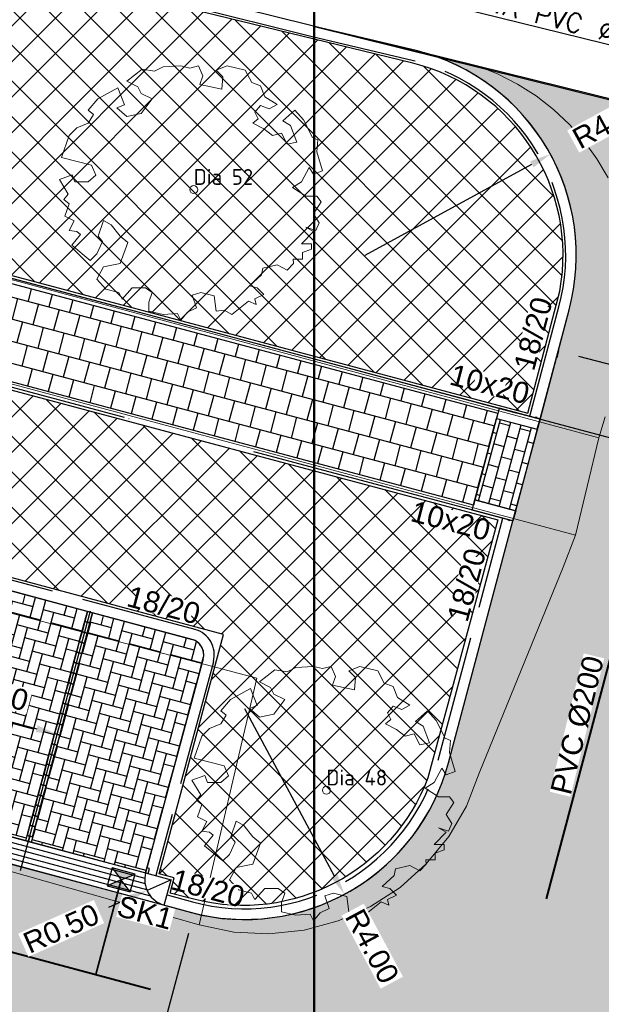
# Model space of a CAD drawing. Header units: metres. Extents: x 252743 to 254903, y 592696 to 593766.
# Tile 47 of 174: x 253694 to 253705, y 593038 to 593057. Entities that reach past the tile are written whole.
import ezdxf
from ezdxf.enums import TextEntityAlignment as Align
from ezdxf.lldxf.tags import DXFTag

# ---------------------------------------------------------------- set-up
doc = ezdxf.new("R2010")
doc.units = ezdxf.units.M
doc.set_wipeout_variables(frame=1)
for name, pattern in [('ACAD_ISO11W100', [33, 12, -3, 12, -3, 0, -3]), ('DASHED', [19.05, 12.7, -6.35]), ('HIDDEN', [9.525, 6.35, -3.175]), ('IMPORT-KG-KADASTRAAL-SO _2_', [0]), ('IMPORT-KG-PERCEEL-SO _2_', [0])]:
    doc.linetypes.add(name, pattern=pattern)
for name, color, linetype, lineweight in [('132034000_dwg', 8, 'Continuous', 5), ('B-BH-GR-BEPLANTING_CULTUUR_HEESTERS-G', 250, 'Continuous', 18), ('B-BH-KG-GRENS_KADASTRAAL-G', 250, 'IMPORT-KG-KADASTRAAL-SO _2_', 18), ('B-BH-KG-GRENS_PERCEEL-G', 250, 'IMPORT-KG-PERCEEL-SO _2_', 18), ('B-BH-VH-OPENVERHARDING-G', 250, 'Continuous', 18), ('B-WE-GR-BOOM-S1', 8, 'Continuous', 9), ('B-WE-GR-BOOM_STAMDIAMETER-T', 7, 'Continuous', 25), ('N-RI-HWA-PVC', 150, 'ACAD_ISO11W100', 40), ('N-RI-HWA-PVC125 KOLKAANSLUITING', 140, 'HIDDEN', 35)]:
    doc.layers.add(name, color=color, linetype=linetype, lineweight=lineweight)
doc.layers.add('ALGEMEEN HULP', color=6, linetype='Continuous', plot=False)
for name, color, linetype in [('B-RI-HWA-PVC', 8, 'Continuous'), ('B-RI-TEKST 200', 8, 'Continuous'), ('N-GR-ARC-GROENVOORZIENING-N', 82, 'Continuous'), ('N-RI-KOLK-STRAATKOLK', 7, 'Continuous'), ('N-RI-TEKST 200', 7, 'Continuous'), ('N-WB-ARC-BETONSTEEN KF', 253, 'Continuous'), ('N-WB-ARC-BETONTEGEL 30X30', 8, 'Continuous'), ('N-WB-ARC-KLINKER DF', 24, 'Continuous'), ('N-WB-ARC-SBS-KF-ROODBRUIN-PARKEREN', 24, 'Continuous'), ('N-WB-ARC-SBS-KF-ROODBRUIN-RIJBAAN', 24, 'Continuous'), ('N-WB-BAND OPSLUITBAND 10x20', 7, 'DASHED'), ('N-WB-BAND TEKST 200', 7, 'Continuous'), ('N-WB-BAND TROTTOIRBAND 18 20', 7, 'ACAD_ISO11W100'), ('N-WB-BOCHTSTRAAL', 7, 'Continuous'), ('N-WB-KANTVERHARDING', 2, 'Continuous'), ('N-WB-MAATVOERING-VERHARDINGEN', 7, 'Continuous'), ('N-WB-MATERIAALGRENS', 1, 'Continuous'), ('N-WB-MOLGOOT GEBAKKEN DF', 8, 'Continuous'), ('N-WB-PERRONBAND 18 20', 2, 'Continuous')]:
    doc.layers.add(name, color=color, linetype=linetype)
doc.layers.add('B-WE-KG-GRENS_PERCEEL-G', color=7, linetype='KG-PERCEEL-SO', lineweight=18, true_color=0x00a6ff)
doc.layers.get('0').freeze()
doc.styles.add('B_STANDARD 200', font='txt.shx', dxfattribs={"height": 0.36})
doc.styles.add('N_STANDARD 200', font='arial.ttf', dxfattribs={"height": 0.4})
doc.styles.add('NLCS-ISO', font='txt')
doc.styles.get("Standard").update_dxf_attribs({"font": 'simplex.shx'})
tags = doc.linetypes.add('KG-PERCEEL-SO', pattern='A,5.5,-2,["P",Standard,S=1.8,R=0,X=-0.5,Y=-0.9],-2,5.5,-2,[5,NLCS.SHX,S=0.75,R=0,X=0,Y=0],-2', length=19).pattern_tags.tags
tags[6] = DXFTag(74, 10)
doc.dimstyles.new('N_DIMENSION 200', dxfattribs={"dimtxt": 0.4, "dimasz": 0.4, "dimexe": 0.125, "dimexo": 0.125, "dimgap": 0.25, "dimtad": 1, "dimzin": 3, "dimdsep": 46, "dimtxsty": 'N_STANDARD 200', "dimcen": 0, "dimazin": 3, "dimtfac": 1, "dimtix": 1, "dimtmove": 2, "dimatfit": 3, "dimfxl": 0.125, "dimfxlon": 1, "dimtfill": 1, "dimtolj": 1, "dimtzin": 0, "dimarcsym": 0})

# ---------------------------------------------------------------- blocks, each defined once
blk = doc.blocks.new('*D436')
at = {"layer": 'Defpoints', "color": 0, "transparency": 16777216}
for p in [(253704.535, 593053.983), (253701.025, 593052.065)]:
    blk.add_point(p, dxfattribs=at)
at = {"layer": 'N-WB-BOCHTSTRAAL', "color": 0, "lineweight": -2, "transparency": 16777216}
blk.add_line((253701.025, 593052.065), (253704.184, 593053.791), dxfattribs=at)
at = {"layer": 'N-WB-BOCHTSTRAAL', "color": 0, "transparency": 16777216}
blk.add_solid([(253704.152, 593053.849), (253704.216, 593053.732), (253704.535, 593053.983)], dxfattribs=at)
at = {"layer": 'N-WB-BOCHTSTRAAL', "color": 0, "transparency": 16777216, "insert": (253705.658, 593054.596), "char_height": 0.4, "attachment_point": 5, "rotation": 28.6541, "style": 'N_STANDARD 200', "bg_fill": 3, "box_fill_scale": 1.1, "bg_fill_color": 256, "bg_fill_true_color": 13158600, "bg_fill_transparency": 0}
blk.add_mtext('\\A1;R4.00', dxfattribs=at)
blk = doc.blocks.new('*D438')
at = {"layer": 'Defpoints', "color": 0, "transparency": 16777216}
for p in [(253698.739, 593043.478), (253700.629, 593039.953)]:
    blk.add_point(p, dxfattribs=at)
at = {"layer": 'N-WB-BOCHTSTRAAL', "color": 0, "lineweight": -2, "transparency": 16777216}
blk.add_line((253698.739, 593043.478), (253700.44, 593040.306), dxfattribs=at)
at = {"layer": 'N-WB-BOCHTSTRAAL', "color": 0, "transparency": 16777216}
blk.add_solid([(253700.498, 593040.337), (253700.381, 593040.274), (253700.629, 593039.953)], dxfattribs=at)
at = {"layer": 'N-WB-BOCHTSTRAAL', "color": 0, "transparency": 16777216, "insert": (253701.156, 593038.969), "char_height": 0.4, "attachment_point": 5, "rotation": 298.1972, "style": 'N_STANDARD 200', "bg_fill": 3, "box_fill_scale": 1.1, "bg_fill_color": 256, "bg_fill_true_color": 13158600, "bg_fill_transparency": 0}
blk.add_mtext('\\A1;R4.00', dxfattribs=at)
blk = doc.blocks.new('*D441')
at = {"layer": 'Defpoints', "color": 0, "transparency": 16777216}
for p in [(253697.781, 593039.596), (253696.223, 593033.802), (253696.223, 593033.802)]:
    blk.add_point(p, dxfattribs=at)
at = {"layer": 'N-WB-MAATVOERING-VERHARDINGEN', "color": 0, "lineweight": -2, "transparency": 16777216}
for p, q in [((253697.781, 593039.596), (253697.902, 593039.564)), ((253697.677, 593039.21), (253696.327, 593034.188)), ((253696.223, 593033.802), (253696.102, 593033.835))]:
    blk.add_line(p, q, dxfattribs=at)
at = {"layer": 'N-WB-MAATVOERING-VERHARDINGEN', "color": 0, "transparency": 16777216}
for points in [[(253697.613, 593039.227), (253697.742, 593039.193), (253697.781, 593039.596)], [(253696.262, 593034.206), (253696.391, 593034.171), (253696.223, 593033.802)]]:
    blk.add_solid(points, dxfattribs=at)
at = {"layer": 'N-WB-MAATVOERING-VERHARDINGEN', "color": 0, "transparency": 16777216, "insert": (253696.563, 593036.817), "char_height": 0.4, "attachment_point": 5, "rotation": 74.9481, "style": 'N_STANDARD 200', "bg_fill": 3, "box_fill_scale": 1.1, "bg_fill_color": 256, "bg_fill_true_color": 13158600, "bg_fill_transparency": 0}
blk.add_mtext('\\A1;6.00', dxfattribs=at)
blk = doc.blocks.new('*D473')
at = {"layer": 'Defpoints', "color": 0, "transparency": 16777216}
for p in [(253692.774, 593043.636), (253695.188, 593042.986), (253695.188, 593042.986)]:
    blk.add_point(p, dxfattribs=at)
at = {"layer": 'N-WB-MAATVOERING-VERHARDINGEN', "color": 0, "lineweight": -2, "transparency": 16777216}
for p, q in [((253692.774, 593043.636), (253692.806, 593043.756)), ((253693.16, 593043.532), (253694.801, 593043.09)), ((253695.188, 593042.986), (253695.22, 593043.107))]:
    blk.add_line(p, q, dxfattribs=at)
at = {"layer": 'N-WB-MAATVOERING-VERHARDINGEN', "color": 0, "transparency": 16777216}
for points in [[(253693.177, 593043.596), (253693.143, 593043.467), (253692.774, 593043.636)], [(253694.819, 593043.154), (253694.784, 593043.026), (253695.188, 593042.986)]]:
    blk.add_solid(points, dxfattribs=at)
at = {"layer": 'N-WB-MAATVOERING-VERHARDINGEN', "color": 0, "transparency": 16777216, "insert": (253694.099, 593043.749), "char_height": 0.4, "attachment_point": 5, "rotation": 344.9356, "style": 'N_STANDARD 200', "bg_fill": 3, "box_fill_scale": 1.1, "bg_fill_color": 256, "bg_fill_true_color": 13158600, "bg_fill_transparency": 0}
blk.add_mtext('\\A1;2.50', dxfattribs=at)
blk = doc.blocks.new('*D541')
at = {"layer": 'Defpoints', "color": 0, "transparency": 16777216}
for p in [(253697.347, 593040.231), (253696.89, 593040.028)]:
    blk.add_point(p, dxfattribs=at)
at = {"layer": 'N-WB-BOCHTSTRAAL', "color": 0, "lineweight": -2, "transparency": 16777216}
for p, q in [((253697.347, 593040.231), (253696.89, 593040.028)), ((253696.525, 593039.865), (253696.159, 593039.703))]:
    blk.add_line(p, q, dxfattribs=at)
at = {"layer": 'N-WB-BOCHTSTRAAL', "color": 0, "transparency": 16777216}
blk.add_solid([(253696.497, 593039.926), (253696.552, 593039.804), (253696.89, 593040.028)], dxfattribs=at)
at = {"layer": 'N-WB-BOCHTSTRAAL', "color": 0, "transparency": 16777216, "insert": (253695.264, 593039.305), "char_height": 0.4, "attachment_point": 5, "rotation": 23.9684, "style": 'N_STANDARD 200', "bg_fill": 3, "box_fill_scale": 1.1, "bg_fill_color": 256, "bg_fill_true_color": 13158600, "bg_fill_transparency": 0}
blk.add_mtext('\\A1;R0.50', dxfattribs=at)
blk = doc.blocks.new('*D561')
at = {"layer": 'Defpoints', "color": 0, "transparency": 16777216}
for p in [(253704.89, 593051.034), (253704.686, 593050.246), (253709.728, 593049.782)]:
    blk.add_point(p, dxfattribs=at)
at = {"layer": 'N-WB-MAATVOERING-VERHARDINGEN', "color": 0, "lineweight": -2, "transparency": 16777216}
for p, q in [((253704.689, 593050.258), (253704.655, 593050.125)), ((253709.137, 593049.094), (253705.073, 593050.146)), ((253709.527, 593049.006), (253709.492, 593048.873))]:
    blk.add_line(p, q, dxfattribs=at)
at = {"layer": 'N-WB-MAATVOERING-VERHARDINGEN', "color": 0, "transparency": 16777216}
for points in [[(253705.09, 593050.211), (253705.057, 593050.081), (253704.686, 593050.246)], [(253709.153, 593049.159), (253709.12, 593049.03), (253709.524, 593048.994)]]:
    blk.add_solid(points, dxfattribs=at)
at = {"layer": 'N-WB-MAATVOERING-VERHARDINGEN', "color": 0, "transparency": 16777216, "insert": (253707.219, 593050.06), "char_height": 0.4, "attachment_point": 5, "rotation": 345.4885, "style": 'N_STANDARD 200', "bg_fill": 3, "box_fill_scale": 1.1, "bg_fill_color": 256, "bg_fill_true_color": 13158600, "bg_fill_transparency": 0}
blk.add_mtext('\\A1;5.00', dxfattribs=at)
blk = doc.blocks.new('SGR-BOOM_06_ST')
at = {"linetype": 'Continuous', "flags": 128}
blk.add_lwpolyline([(2.698, 3.52), (2.53, 3.939), (2.197, 4.064), (1.945, 4.524), (1.273, 4.692), (0.855, 4.524), (1.108, 4.273), (1.064, 3.812), (0.228, 3.98), (0.352, 4.315), (0.184, 4.692), (-0.15, 4.609), (-0.486, 4.692), (-1.155, 4.65), (-1.491, 4.483), (-1.952, 4.565), (-2.539, 4.105), (-2.12, 3.896), (-1.994, 3.644), (-1.575, 3.435), (-1.994, 2.89), (-2.539, 2.766), (-2.915, 3.099), (-2.62, 3.217), (-2.873, 3.855), (-3.628, 3.435), (-4.004, 3.016), (-3.794, 2.848), (-4.004, 2.514), (-4.425, 2.346), (-4.717, 2.054), (-5.01, 1.214), (-3.88, 0.921), (-3.712, 0.544), (-4.004, 0.293), (-4.507, 0.293), (-4.602, 0.556), (-5.093, 0.376), (-4.758, -0.168), (-4.925, -0.377), (-4.717, -0.545), (-4.884, -1.006), (-4.532, -1.182), (-4.717, -1.551), (-4.424, -1.592), (-4.293, -1.707), (-4.619, -2.107), (-3.921, -2.682), (-3.668, -2.431), (-3.46, -1.97), (-3.627, -1.761), (-3.419, -1.174), (-3.124, -1.342), (-2.788, -1.761), (-2.496, -2.01), (-2.788, -2.808), (-3.419, -2.932), (-3.668, -3.394), (-3.333, -3.771), (-2.832, -3.897), (-2.769, -4.022), (-2.706, -4.148), (-2.328, -3.729), (-1.826, -3.729), (-1.575, -3.897), (-1.699, -4.273), (-1.699, -4.609), (-1.154, -4.736), (-0.61, -4.692), (-0.486, -4.945), (-0.233, -4.65), (0.101, -4.483), (-0.059, -4.007), (0.269, -3.896), (0.773, -4.023), (0.856, -4.609), (1.149, -4.565), (1.442, -4.736), (2.071, -4.232), (2.365, -4.356), (2.322, -4.147), (2.657, -3.98), (2.406, -3.728), (2.113, -3.644), (2.574, -3.226), (2.615, -2.975), (3.16, -2.848), (3.538, -3.058), (3.787, -2.807), (3.77, -2.633), (4.123, -2.633), (4.123, -2.387), (4.459, -2.263), (4.459, -2.054), (4.082, -2.054), (4.543, -1.591), (4.25, -1.425), (4.627, -1.55), (4.752, -1.257), (4.543, -0.921), (4.835, -0.461), (4.668, -0.252), (4.25, -0.252), (3.746, 0.085), (4.082, 0.294), (4.375, 0.838), (4.543, 0.589), (4.876, 0.713), (4.667, 1.425), (4.711, 1.886), (4.5, 1.97), (4.164, 2.64), (3.828, 3.013), (3.374, 2.604), (3.663, 2.431), (3.914, 1.802), (3.537, 1.718), (3.327, 2.136), (2.991, 2.054), (2.657, 2.305), (2.238, 2.514), (2.447, 2.682), (2.321, 2.932), (2.53, 3.184), (2.866, 3.059), (3.159, 3.227)], close=True, dxfattribs=at)
blk.add_circle((0, 0), 0.15)
at = {"layer": 'B-WE-GR-BOOM_STAMDIAMETER-T', "style": 'NLCS-ISO'}
blk.add_attdef('STAMDIAMETER', text='', height=0.3, dxfattribs=at).set_placement((0, 0), align=Align.BOTTOM_LEFT)
blk = doc.blocks.new('STRAATKOLK STR3545')
h = blk.add_hatch(color=256)
h.dxf.hatch_style = 1
h.paths.add_polyline_path([(0, 0.35), (0.225, 0.175), (0.45, 0.35)])
h = blk.add_hatch(color=256)
h.dxf.hatch_style = 1
h.paths.add_polyline_path([(0.225, 0.175), (0, 0), (0.45, 0)])
for points in [[(0, 0.35), (0.225, 0.175), (0.45, 0.35)], [(0, 0.35), (0, 0), (0.45, 0), (0.45, 0.35)], [(0.225, 0.175), (0, 0), (0.45, 0)]]:
    blk.add_lwpolyline(points, close=True)
at = {"style": 'N_STANDARD 200'}
blk.add_attdef('STRAATKOLK', (0.297, -0.502), '', height=0.4, dxfattribs=at)
at = {"color": 7, "true_color": 0xffffff}
blk.add_wipeout([(0.316, -0.088), (1.358, -0.088), (1.358, -0.525), (0.316, -0.525)], dxfattribs=at)
blk = doc.blocks.new('132034000_dwg_GWW-CAD Brk tekening 12A-1381409-Plot dakaanzicht')
at = {"layer": 'B-BH-KG-GRENS_KADASTRAAL-G', "color": 253, "linetype": 'Continuous', "lineweight": 9, "flags": 128}
blk.add_lwpolyline([(253702225, 593020878), (253703392, 593025347), (253700046, 593026228), (253700046, 593064797), (253700046, 593026228), (253678247, 593032109), (253675949, 593023806), (253679023, 593022964)], dxfattribs=at)
at = {"layer": 'B-BH-KG-GRENS_PERCEEL-G', "color": 253, "linetype": 'Continuous', "lineweight": 9, "flags": 128}
for points in [[(253667904, 593077126), (253667545, 593075562), (253667575, 593074571), (253667960, 593073747), (253668376, 593073149), (253669177, 593072632), (253670076, 593072194), (253681679, 593069399), (253691282, 593066996), (253700073, 593064797), (253700073, 593026228), (253678247, 593032109), (253675949, 593023806), (253674294, 593017788), (253672706, 593011731)], [(253739538, 593016792), (253705519, 593025989), (253705225, 593024858), (253703392, 593025347), (253700046, 593026228), (253700046, 593064797), (253728076, 593057711), (253732212, 593056664), (253737248, 593055370), (253767006, 593047721)]]:
    blk.add_lwpolyline(points, dxfattribs=at)
blk = doc.blocks.new('132034000_dwg_GWW-CAD Bgt tekening 12A-1381416-Plot dakaanzicht')
at = {"layer": 'B-BH-GR-BEPLANTING_CULTUUR_HEESTERS-G', "color": 253, "lineweight": 9, "flags": 128}
blk.add_lwpolyline([(253685847, 593047521), (253684656, 593043097), (253683923, 593040372), (253680765, 593041236), (253681511, 593043935), (253683068, 593049432), (253683819, 593052442), (253705010, 593046760), (253704775, 593046153), (253703188, 593042249), (253702944, 593041626), (253702607, 593041049), (253702183, 593040531), (253701685, 593040085), (253701123, 593039721), (253700512, 593039450), (253699866, 593039276), (253699201, 593039205), (253698533, 593039239), (253697878, 593039375), (253698970, 593044049)], close=True, dxfattribs=at)
at = {"layer": 'B-BH-VH-OPENVERHARDING-G', "color": 253, "lineweight": 9, "flags": 128}
for points in [[(253766720, 593039500), (253750352, 593043729), (253748985, 593044080), (253746816, 593044638), (253734436, 593047820), (253717768, 593052018), (253716072, 593052467), (253715634, 593052544), (253703154, 593055654), (253702288, 593055858), (253701786, 593055976), (253688935, 593059164), (253688580, 593059258), (253687192, 593059560), (253688531, 593064924), (253701498, 593061712), (253718990, 593057385), (253725107, 593055837), (253738219, 593052559), (253738451, 593052492), (253755948, 593047970)], [(253708920, 593045909), (253704939, 593031547), (253683007, 593037002), (253683608, 593039190), (253683923, 593040372), (253684656, 593043097), (253685950, 593042753), (253697878, 593039375), (253698533, 593039239), (253699201, 593039205), (253699866, 593039276), (253700512, 593039450), (253701123, 593039721), (253701685, 593040085), (253702183, 593040531), (253702607, 593041049), (253702944, 593041626), (253703188, 593042249), (253704775, 593046153), (253705010, 593046760), (253705454, 593048605), (253705574, 593049003)], [(253705628, 593053533), (253705416, 593053892), (253705172, 593054230), (253704897, 593054543), (253704593, 593054830), (253704264, 593055086), (253703913, 593055310), (253703542, 593055500), (253703154, 593055654), (253715634, 593052544)]]:
    blk.add_lwpolyline(points, dxfattribs=at)
for points in [[(253684272, 593054313), (253705454, 593048605), (253705010, 593046760), (253683819, 593052442)], [(253698970, 593044049), (253697878, 593039375), (253685950, 593042753), (253684656, 593043097), (253685847, 593047521)]]:
    blk.add_lwpolyline(points, close=True, dxfattribs=at)
blk = doc.blocks.new('132034000_dwg-1357416-Plot dakaanzicht')
for name in ['132034000_dwg_GWW-CAD Brk tekening 12A-1381409-Plot dakaanzicht', '132034000_dwg_GWW-CAD Bgt tekening 12A-1381416-Plot dakaanzicht']:
    blk.add_blockref(name, (0, 0))

msp = doc.modelspace()

# ---------------------------------------------------------------- hatches: boundary and pattern name
at = {"layer": 'N-GR-ARC-GROENVOORZIENING-N'}
h = msp.add_hatch(dxfattribs=at)
h.set_pattern_fill('ANSI37', color=256, scale=0.15)
edge = h.paths.add_edge_path()
edge.add_line((253703.539, 593047.054), (253702.215, 593042.164))
edge.add_arc((253698.709, 593043.49), 3.749, 255.987, 339.289, ccw=False)
edge.add_line((253697.801, 593039.853), (253697.674, 593039.887))
edge.add_line((253697.674, 593039.887), (253697.33, 593039.976))
edge.add_line((253697.33, 593039.976), (253697.405, 593040.266))
edge.add_line((253697.405, 593040.266), (253697.119, 593040.344))
edge.add_line((253697.119, 593040.344), (253698.339, 593044.881))
edge.add_line((253698.339, 593044.881), (253685.777, 593048.245))
edge.add_line((253685.777, 593048.245), (253684.572, 593043.714))
edge.add_line((253684.572, 593043.714), (253684.281, 593043.782))
edge.add_line((253684.281, 593043.782), (253684.193, 593043.483))
edge.add_arc((253684.023, 593042.81), 0.694, 75.8336, 159.0809)
edge.add_line((253683.375, 593043.058), (253683.18, 593042.323))
edge.add_arc((253682.43, 593042.546), 0.783, 251.2861, 343.4034, ccw=False)
edge.add_line((253682.179, 593041.805), (253681.156, 593042.091))
edge.add_line((253681.156, 593042.091), (253683.933, 593052.282))
edge.add_line((253683.933, 593052.282), (253703.539, 593047.054))
h = msp.add_hatch(dxfattribs=at)
h.set_pattern_fill('ANSI37', color=256, scale=0.15)
edge = h.paths.add_edge_path()
edge.add_line((253680.519, 593039.781), (253681.528, 593039.5))
edge.add_arc((253681.378, 593038.765), 0.75, -15.0519, 78.4162, ccw=False)
edge.add_line((253682.102, 593038.57), (253681.986, 593038.139))
edge.add_arc((253682.701, 593037.947), 0.74, 164.9478, 251.1961)
edge.add_line((253682.462, 593037.246), (253682.391, 593036.955))
edge.add_line((253682.391, 593036.955), (253682.684, 593036.883))
edge.add_line((253682.684, 593036.883), (253681.604, 593032.867))
edge.add_arc((253682.15, 593032.727), 0.564, 165.6198, 264.5066)
edge.add_line((253682.096, 593032.165), (253703.182, 593026.495))
edge.add_line((253703.182, 593026.495), (253703.52, 593026.406))
edge.add_line((253703.52, 593026.406), (253703.264, 593025.433))
edge.add_line((253703.264, 593025.433), (253678.402, 593032.119))
edge.add_line((253678.402, 593032.119), (253680.519, 593039.781))
at = {"layer": 'N-WB-ARC-BETONTEGEL 30X30'}
h = msp.add_hatch(dxfattribs=at)
h.set_pattern_fill('AR-B88', color=256, scale=0.002, angle=165.05, style=0)
h.paths.add_polyline_path([(253684.246, 593054.216), (253703.54, 593049.071), (253703.077, 593047.332), (253683.826, 593052.465)])
at = {"layer": 'N-WB-ARC-KLINKER DF'}
h = msp.add_hatch(dxfattribs=at)
h.set_pattern_fill('AR-B816', color=256, scale=0.001, angle=74.8643)
h.set_pattern_definition([(74.86429959, (14880.60697, -6170.64395), (-0.19615101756, 0.053056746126), []), (164.86429959, (14880.60697, -6170.64395), (-0.24920776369, -0.143094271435), [0.2032, -0.2032])])
h.paths.add_polyline_path([(253703.103, 593047.428), (253703.513, 593048.974), (253704.287, 593048.77), (253703.876, 593047.223)])
at = {"layer": 'N-WB-ARC-SBS-KF-ROODBRUIN-PARKEREN'}
h = msp.add_hatch(dxfattribs=at)
h.set_pattern_fill('AR-HBONE', color=256, scale=0.002, angle=29.95)
h.set_pattern_definition([(74.95, (4.82803, -1.30005), (-0.143466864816, 0.24899345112), [0.6096, -0.2032]), (164.95, (4.8808, -1.10382), (-0.143466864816, 0.24899345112), [0.6096, -0.2032])])
h.paths.add_polyline_path([(253693.445, 593045.938), (253692.302, 593041.689), (253692.254, 593041.702), (253692.228, 593041.605), (253694.642, 593040.955), (253694.668, 593041.053), (253694.62, 593041.066), (253695.762, 593045.315)])
h = msp.add_hatch(dxfattribs=at)
h.set_pattern_fill('AR-HBONE', color=256, scale=0.002, angle=29.95)
h.set_pattern_definition([(74.95, (7.09843, -1.90891), (-0.143466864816, 0.24899345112), [0.6096, -0.2032]), (164.95, (7.1512, -1.71268), (-0.143466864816, 0.24899345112), [0.6096, -0.2032])])
edge = h.paths.add_edge_path()
edge.add_line((253695.859, 593045.291), (253694.717, 593041.042))
edge.add_line((253694.717, 593041.042), (253694.668, 593041.053))
edge.add_line((253694.668, 593041.053), (253694.642, 593040.955))
edge.add_line((253694.642, 593040.955), (253696.913, 593040.346))
edge.add_line((253696.913, 593040.346), (253696.938, 593040.444))
edge.add_line((253696.938, 593040.444), (253696.89, 593040.457))
edge.add_line((253696.89, 593040.457), (253697.955, 593044.417))
edge.add_arc((253697.665, 593044.495), 0.3, 344.948, 434.9546)
edge.add_line((253697.743, 593044.784), (253695.859, 593045.291))
at = {"layer": 'N-WB-ARC-SBS-KF-ROODBRUIN-RIJBAAN'}
h = msp.add_hatch(dxfattribs=at)
h.set_pattern_fill('AR-HBONE', color=256, scale=0.002, angle=74.95)
edge = h.paths.add_edge_path()
edge.add_line((253683.266, 593041.779), (253683.567, 593042.899))
edge.add_arc((253684.048, 593042.771), 0.497, 74.3404, 165.0911, ccw=False)
edge.add_line((253684.182, 593043.25), (253684.656, 593043.097))
edge.add_line((253684.656, 593043.097), (253696.735, 593039.878))
edge.add_line((253696.735, 593039.878), (253697.921, 593039.559))
edge.add_arc((253698.732, 593043.483), 4.007, 258.3219, 345.0274)
edge.add_line((253702.603, 593042.448), (253703.825, 593047.03))
edge.add_line((253703.825, 593047.03), (253704.345, 593048.972))
edge.add_line((253704.345, 593048.972), (253704.89, 593051.034))
edge.add_arc((253701.025, 593052.065), 4, 345.0707, 435.5149)
edge.add_line((253702.026, 593055.937), (253714.581, 593052.833))
edge.add_arc((253713.647, 593048.92), 4.023, 76.5755, 169.8499)
edge.add_line((253709.687, 593049.629), (253709.159, 593047.677))
edge.add_line((253709.159, 593047.677), (253708.648, 593045.744))
edge.add_line((253708.648, 593045.744), (253704.835, 593031.487))
edge.add_line((253704.835, 593031.487), (253683.066, 593037.342))
edge.add_line((253683.066, 593037.342), (253682.578, 593037.472))
edge.add_arc((253682.701, 593037.947), 0.49, 164.9496, 255.5265, ccw=False)
edge.add_line((253682.227, 593038.074), (253682.5, 593039.085))
edge.add_line((253682.5, 593039.085), (253683.266, 593041.779))

# ---------------------------------------------------------------- linework, layer by layer
at = {"layer": 'ALGEMEEN HULP'}
for p, q in [((253696.548, 593048.97), (253696.55, 593048.975)), ((253694.494, 593040.405), (253695.818, 593045.327))]:
    msp.add_line(p, q, dxfattribs=at)
msp.add_lwpolyline([(253684.272, 593054.313), (253744.607, 593038.226)], dxfattribs=at)
at = {"layer": 'B-WE-KG-GRENS_PERCEEL-G', "ltscale": 0.5}
msp.add_lwpolyline([(253700.046, 593026.228), (253700.073, 593064.797)], dxfattribs=at)
at = {"layer": 'N-GR-ARC-GROENVOORZIENING-N'}
msp.add_lwpolyline([(253703.539, 593047.054), (253702.215, 593042.164, -0.380374), (253697.801, 593039.853), (253697.674, 593039.887), (253697.33, 593039.976), (253697.405, 593040.266), (253697.119, 593040.344), (253698.339, 593044.881), (253685.777, 593048.245), (253684.572, 593043.714), (253684.281, 593043.782), (253684.193, 593043.483, 0.3801), (253683.375, 593043.058), (253683.18, 593042.323, -0.425079), (253682.179, 593041.805), (253681.156, 593042.091), (253683.933, 593052.282), (253703.539, 593047.054)], format="xyb", dxfattribs=at)
at = {"layer": 'N-RI-HWA-PVC'}
for p in [(253707.531, 593051.468), (253685.366, 593041.259)]:
    msp.add_line(p, (253703.533, 593036.394), dxfattribs=at)
at = {"layer": 'N-RI-HWA-PVC125 KOLKAANSLUITING'}
msp.add_line((253696.4, 593040.226), (253695.919, 593038.433), dxfattribs=at)
at = {"layer": 'N-WB-ARC-BETONSTEEN KF'}
for points in [[(253695.807, 593045.098), (253695.859, 593045.291), (253695.763, 593045.317), (253695.711, 593045.123)], [(253695.755, 593044.904), (253695.807, 593045.098), (253695.711, 593045.123), (253695.659, 593044.93)], [(253695.703, 593044.711), (253695.755, 593044.904), (253695.659, 593044.93), (253695.607, 593044.737)], [(253695.652, 593044.518), (253695.703, 593044.711), (253695.607, 593044.737), (253695.555, 593044.544)], [(253695.6, 593044.325), (253695.652, 593044.518), (253695.555, 593044.544), (253695.503, 593044.351)], [(253695.548, 593044.132), (253695.6, 593044.325), (253695.503, 593044.351), (253695.451, 593044.158)], [(253695.496, 593043.939), (253695.548, 593044.132), (253695.451, 593044.158), (253695.399, 593043.965)], [(253695.444, 593043.746), (253695.496, 593043.939), (253695.399, 593043.965), (253695.347, 593043.772)], [(253695.392, 593043.552), (253695.444, 593043.746), (253695.347, 593043.772), (253695.295, 593043.578)], [(253695.34, 593043.359), (253695.392, 593043.552), (253695.295, 593043.578), (253695.243, 593043.385)], [(253695.288, 593043.166), (253695.34, 593043.359), (253695.243, 593043.385), (253695.191, 593043.192)], [(253695.236, 593042.973), (253695.288, 593043.166), (253695.191, 593043.192), (253695.139, 593042.999)], [(253695.184, 593042.78), (253695.236, 593042.973), (253695.139, 593042.999), (253695.088, 593042.806)], [(253695.132, 593042.587), (253695.184, 593042.78), (253695.088, 593042.806), (253695.036, 593042.613)], [(253695.08, 593042.394), (253695.132, 593042.587), (253695.036, 593042.613), (253694.984, 593042.42)], [(253695.028, 593042.2), (253695.08, 593042.394), (253694.984, 593042.42), (253694.932, 593042.226)], [(253694.976, 593042.007), (253695.028, 593042.2), (253694.932, 593042.226), (253694.88, 593042.033)], [(253694.924, 593041.814), (253694.976, 593042.007), (253694.88, 593042.033), (253694.828, 593041.84)], [(253694.872, 593041.621), (253694.924, 593041.814), (253694.828, 593041.84), (253694.776, 593041.647)], [(253694.821, 593041.428), (253694.872, 593041.621), (253694.776, 593041.647), (253694.724, 593041.454)], [(253694.769, 593041.235), (253694.821, 593041.428), (253694.724, 593041.454), (253694.672, 593041.261)], [(253694.717, 593041.042), (253694.769, 593041.235), (253694.672, 593041.261), (253694.62, 593041.068)]]:
    msp.add_lwpolyline(points, close=True, dxfattribs=at)
at = {"layer": 'N-WB-ARC-BETONTEGEL 30X30'}
msp.add_lwpolyline([(253684.246, 593054.216), (253703.54, 593049.071), (253703.077, 593047.332), (253683.826, 593052.465)], close=True, dxfattribs=at)
at = {"layer": 'N-WB-ARC-KLINKER DF'}
msp.add_lwpolyline([(253703.103, 593047.428), (253703.513, 593048.974), (253704.287, 593048.77), (253703.876, 593047.223)], close=True, dxfattribs=at)
at = {"layer": 'N-WB-ARC-SBS-KF-ROODBRUIN-PARKEREN'}
for points in [[(253683.266, 593041.779), (253683.567, 593042.899, -0.418056), (253684.182, 593043.25), (253684.656, 593043.097), (253696.735, 593039.878), (253697.921, 593039.559, 0.39747), (253702.603, 593042.448), (253703.825, 593047.03), (253704.345, 593048.972), (253704.89, 593051.034, 0.416486), (253702.026, 593055.937), (253714.581, 593052.833, 0.431053), (253709.687, 593049.629), (253709.159, 593047.677), (253708.648, 593045.744), (253704.835, 593031.487), (253683.066, 593037.342), (253682.578, 593037.472, -0.417165), (253682.227, 593038.074), (253682.5, 593039.085)], [(253695.859, 593045.291), (253694.717, 593041.042), (253694.668, 593041.053), (253694.642, 593040.955), (253696.913, 593040.346), (253696.938, 593040.444), (253696.89, 593040.457), (253697.955, 593044.417, 0.414247), (253697.743, 593044.784)]]:
    msp.add_lwpolyline(points, format="xyb", close=True, dxfattribs=at)
msp.add_lwpolyline([(253693.445, 593045.938), (253692.302, 593041.689), (253692.254, 593041.702), (253692.228, 593041.605), (253694.642, 593040.955), (253694.668, 593041.053), (253694.62, 593041.066), (253695.762, 593045.315)], close=True, dxfattribs=at)
at = {"layer": 'N-WB-BAND OPSLUITBAND 10x20', "ltscale": 0.4}
for points in [[(253684.272, 593054.313), (253704.337, 593048.961)], [(253703.825, 593047.03), (253683.801, 593052.369)]]:
    msp.add_lwpolyline(points, dxfattribs=at)
at = {"layer": 'N-WB-BAND TROTTOIRBAND 18 20', "ltscale": 0.2}
for p, q in [((253686.303, 593048.066), (253697.795, 593044.976)), ((253702.41, 593042.499), (253703.632, 593047.081)), ((253698.148, 593044.363), (253697.057, 593040.309)), ((253696.864, 593040.362), (253697.348, 593040.229)), ((253696.786, 593040.071), (253696.786, 593040.071)), ((253697.269, 593039.941), (253697.752, 593039.809))]:
    msp.add_line(p, q, dxfattribs=at)
at = {"layer": 'N-WB-BAND TROTTOIRBAND 18 20'}
msp.add_line((253697.216, 593039.748), (253697.348, 593040.229), dxfattribs=at)
at = {"layer": 'N-WB-BAND TROTTOIRBAND 18 20', "ltscale": 0.2}
for points in [[(253700.019, 593056.208), (253688.888, 593058.969), (253688.106, 593059.15)], [(253701.94, 593055.753), (253700.019, 593056.208)]]:
    msp.add_lwpolyline(points, dxfattribs=at)
msp.add_lwpolyline([(253704.145, 593049.014), (253704.697, 593051.086, 0.419319), (253701.94, 593055.753)], format="xyb", dxfattribs=at)
for centre, radius, start, end in [((253697.665, 593044.493), 0.5, 344.9481, 74.9481), ((253698.739, 593043.478), 3.8, 254.952, 345.0707)]:
    msp.add_arc(centre, radius, start, end, dxfattribs=at)
at = {"layer": 'N-WB-KANTVERHARDING'}
for p, q in [((253686.251, 593047.873), (253697.743, 593044.783)), ((253702.604, 593042.448), (253703.825, 593047.03)), ((253697.954, 593044.415), (253696.864, 593040.361)), ((253684.232, 593043.24), (253697.781, 593039.596)), ((253697.217, 593039.748), (253697.921, 593039.559))]:
    msp.add_line(p, q, dxfattribs=at)
for points in [[(253703.145, 593055.639), (253701.167, 593056.129), (253688.935, 593059.164), (253686.194, 593059.797), (253686.008, 593059.842)], [(253702.014, 593055.94), (253700.067, 593056.402)], [(253684.269, 593054.21), (253703.539, 593049.072)], [(253703.078, 593047.332), (253683.826, 593052.465)]]:
    msp.add_lwpolyline(points, dxfattribs=at)
for centre, radius, start, end in [((253697.665, 593044.493), 0.3, 344.9481, 74.9481), ((253698.739, 593043.478), 4, 254.952, 345.0707), ((253697.347, 593040.231), 0.5, 164.9481, 254.952)]:
    msp.add_arc(centre, radius, start, end, dxfattribs=at)
at = {"layer": 'N-WB-MATERIAALGRENS'}
msp.add_line((253684.793, 593043.605), (253696.864, 593040.361), dxfattribs=at)
at = {"layer": 'N-WB-MOLGOOT GEBAKKEN DF'}
for p, q in [((253684.767, 593043.509), (253696.848, 593040.261)), ((253684.62, 593043.341), (253696.883, 593040.045)), ((253684.702, 593043.423), (253696.852, 593040.157)), ((253684.498, 593043.27), (253696.953, 593039.922))]:
    msp.add_line(p, q, dxfattribs=at)
at = {"layer": 'N-WB-PERRONBAND 18 20', "flags": 128}
for points in [[(253704.251, 593048.986), (253703.565, 593049.168), (253703.513, 593048.974), (253704.287, 593048.77), (253704.338, 593048.963), (253704.28, 593048.979), (253704.282, 593048.988), (253704.253, 593048.996)], [(253703.738, 593047.053), (253703.052, 593047.235), (253703.103, 593047.428), (253703.877, 593047.223), (253703.825, 593047.03), (253703.767, 593047.045), (253703.765, 593047.035), (253703.736, 593047.043)]]:
    msp.add_lwpolyline(points, close=True, dxfattribs=at)

# ---------------------------------------------------------------- block references
at = {"layer": '132034000_dwg', "color": 253, "lineweight": 9, "xscale": 0.001, "yscale": 0.001, "zscale": 0.001}
msp.add_blockref('132034000_dwg-1357416-Plot dakaanzicht', (0, 0), dxfattribs=at)
at = {"layer": 'B-WE-GR-BOOM-S1'}
ref = msp.add_blockref('SGR-BOOM_06_ST', (253697.775, 593053.311, -0.431), dxfattribs=dict(at, xscale=0.5, yscale=0.5, zscale=0.75))
ref.add_attrib('STAMDIAMETER', 'Dia 52', dxfattribs={"layer": 'B-WE-GR-BOOM_STAMDIAMETER-T', "height": 0.3, "style": 'NLCS-ISO'}).set_placement((253697.775, 593053.311, -0.431), align=Align.BOTTOM_LEFT)
ref = msp.add_blockref('SGR-BOOM_06_ST', (253700.289, 593041.926, -0.218), dxfattribs=dict(at, xscale=0.5, yscale=0.5, zscale=0.65))
ref.add_attrib('STAMDIAMETER', 'Dia 48', dxfattribs={"layer": 'B-WE-GR-BOOM_STAMDIAMETER-T', "height": 0.3, "style": 'NLCS-ISO'}).set_placement((253700.289, 593041.926, -0.218), align=Align.BOTTOM_LEFT)

# ---------------------------------------------------------------- next in the draw order: texts
at = {"layer": 'B-RI-TEKST 200', "insert": (253706.608, 593055.887), "char_height": 0.36, "width": 4.40504, "attachment_point": 9, "rotation": 346.1149, "style": 'B_STANDARD 200', "bg_fill": 3, "box_fill_scale": 1, "bg_fill_color": 256, "bg_fill_transparency": 0}
msp.add_mtext('HWA PVC Ø315', dxfattribs=at)
at = {"layer": 'N-RI-TEKST 200', "insert": (253705.249, 593043.11), "char_height": 0.4, "width": 2.7, "attachment_point": 8, "rotation": 76.2283, "style": 'N_STANDARD 200', "bg_fill": 3, "box_fill_scale": 1, "bg_fill_color": 256, "bg_fill_transparency": 0}
msp.add_mtext('PVC Ø200', dxfattribs=at)
at = {"layer": 'N-WB-BAND TEKST 200', "char_height": 0.4, "attachment_point": 8, "style": 'N_STANDARD 200', "bg_fill": 3, "box_fill_scale": 1, "bg_fill_color": 256, "bg_fill_transparency": 0}
for s, insert, width, rotation in [('10x20', (253702.594, 593046.836), 0.58497, 345.3071), ('{\\C7;18/20}', (253703.146, 593045.765), 1.11436, 75.1042), ('{\\C7;18/20}', (253697.154, 593045.237), 1.11436, 345.1042), ('{\\C7;18/20}', (253697.994, 593039.871), 1.11436, 345.1042)]:
    msp.add_mtext(s, dxfattribs=dict(at, insert=insert, width=width, rotation=rotation))

# ---------------------------------------------------------------- next in the draw order: dimensions: what is measured, and where the dimension line sits
at = {"layer": 'N-WB-MAATVOERING-VERHARDINGEN'}
dim = msp.add_aligned_dim(p1=(253692.774, 593043.636), p2=(253695.188, 593042.986), distance=0, dimstyle='N_DIMENSION 200', override={"dimfxl": 0.0125}, dxfattribs=at)
dim.commit()
dim.dimension.update_dxf_attribs({"geometry": '*D473', "text_midpoint": (253694.099, 593043.749)})

# ---------------------------------------------------------------- next in the draw order: hatches: boundary and pattern name
at = {"layer": 'N-GR-ARC-GROENVOORZIENING-N'}
h = msp.add_hatch(dxfattribs=at)
h.set_pattern_fill('ANSI37', color=256, scale=0.15)
edge = h.paths.add_edge_path()
edge.add_line((253684.43, 593054.324), (253704.109, 593049.076))
edge.add_line((253704.109, 593049.076), (253704.713, 593051.388))
edge.add_arc((253701.025, 593052.065), 3.75, 349.6044, 436.0667)
edge.add_line((253701.928, 593055.704), (253686.079, 593059.568))
edge.add_arc((253686.025, 593059.402), 0.174, 72.0349, 192.8125)
edge.add_line((253685.856, 593059.364), (253685.744, 593059.392))
edge.add_line((253685.744, 593059.392), (253684.43, 593054.324))

# ---------------------------------------------------------------- next in the draw order: linework, layer by layer
at = {"layer": 'ALGEMEEN HULP'}
msp.add_lwpolyline([(253700.067, 593056.402), (253714.432, 593052.839)], dxfattribs=at)
at = {"layer": 'B-RI-HWA-PVC'}
msp.add_line((253701.488, 593057.088), (253730.19, 593049.98), dxfattribs=at)
at = {"layer": 'N-GR-ARC-GROENVOORZIENING-N'}
msp.add_lwpolyline([(253684.43, 593054.324), (253704.109, 593049.076), (253704.713, 593051.388, 0.396242), (253701.928, 593055.704), (253686.079, 593059.568, 0.581883), (253685.856, 593059.364), (253685.744, 593059.392)], format="xyb", close=True, dxfattribs=at)
at = {"layer": 'N-WB-KANTVERHARDING'}
msp.add_lwpolyline([(253704.338, 593048.963), (253704.89, 593051.034, 0.417339), (253702.014, 593055.94, 0.417339)], format="xyb", dxfattribs=at)

# ---------------------------------------------------------------- next in the draw order: dimensions: what is measured, and where the dimension line sits
at = {"layer": 'N-WB-BOCHTSTRAAL'}
for center, mpoint, picture, middle in [((253698.739, 593043.478), (253700.629, 593039.953), '*D438', (253701.156, 593038.969)), ((253697.347, 593040.231), (253696.89, 593040.028), '*D541', (253695.264, 593039.305))]:
    dim = msp.add_radius_dim(center=center, mpoint=mpoint, dimstyle='N_DIMENSION 200', override={"dimfxl": 0.0125}, dxfattribs=at)
    dim.commit()
    dim.dimension.update_dxf_attribs({"geometry": picture, "text_midpoint": middle, "dimtype": 164})

# ---------------------------------------------------------------- next in the draw order: block references
at = {"layer": 'N-RI-KOLK-STRAATKOLK', "rotation": 344.8885518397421}
msp.add_blockref('STRAATKOLK STR3545', (253696.137, 593040.116), dxfattribs=at).add_auto_attribs({'STRAATKOLK': 'SK1'})

# ---------------------------------------------------------------- next in the draw order: texts
at = {"layer": 'N-WB-BAND TEKST 200', "insert": (253703.334, 593049.424), "char_height": 0.4, "width": 0.58497, "attachment_point": 8, "rotation": 345.3071, "style": 'N_STANDARD 200', "bg_fill": 3, "box_fill_scale": 1, "bg_fill_color": 256, "bg_fill_transparency": 0}
msp.add_mtext('10x20', dxfattribs=at)

# ---------------------------------------------------------------- next in the draw order: dimensions: what is measured, and where the dimension line sits
at = {"layer": 'N-WB-BOCHTSTRAAL'}
dim = msp.add_radius_dim(center=(253701.025, 593052.065), mpoint=(253704.535, 593053.983), dimstyle='N_DIMENSION 200', override={"dimfxl": 0.0125}, dxfattribs=at)
dim.commit()
dim.dimension.update_dxf_attribs({"geometry": '*D436', "text_midpoint": (253705.658, 593054.596), "dimtype": 164})

# ---------------------------------------------------------------- next in the draw order: texts
at = {"layer": 'N-WB-BAND TEKST 200', "insert": (253704.407, 593050.528), "char_height": 0.4, "width": 1.11436, "attachment_point": 8, "rotation": 75.1042, "style": 'N_STANDARD 200', "bg_fill": 3, "box_fill_scale": 1, "bg_fill_color": 256, "bg_fill_transparency": 0}
msp.add_mtext('{\\C7;18/20}', dxfattribs=at)

# ---------------------------------------------------------------- next in the draw order: dimensions: what is measured, and where the dimension line sits
at = {"layer": 'N-WB-MAATVOERING-VERHARDINGEN'}
dim = msp.add_aligned_dim(p1=(253697.781, 593039.596), p2=(253696.223, 593033.802), distance=0, dimstyle='N_DIMENSION 200', override={"dimfxl": 0.0125}, dxfattribs=at)
dim.commit()
dim.dimension.update_dxf_attribs({"geometry": '*D441', "text_midpoint": (253696.563, 593036.817)})

# ---------------------------------------------------------------- next in the draw order: dimensions: what is measured, and where the dimension line sits
dim = msp.add_aligned_dim(p1=(253709.728, 593049.782), p2=(253704.89, 593051.034), distance=0.814, dimstyle='N_DIMENSION 200', override={"dimfxl": 0.0125}, dxfattribs=at)
dim.commit()
dim.dimension.update_dxf_attribs({"geometry": '*D561', "text_midpoint": (253707.219, 593050.06)})

doc.saveas('drawing.dxf')
